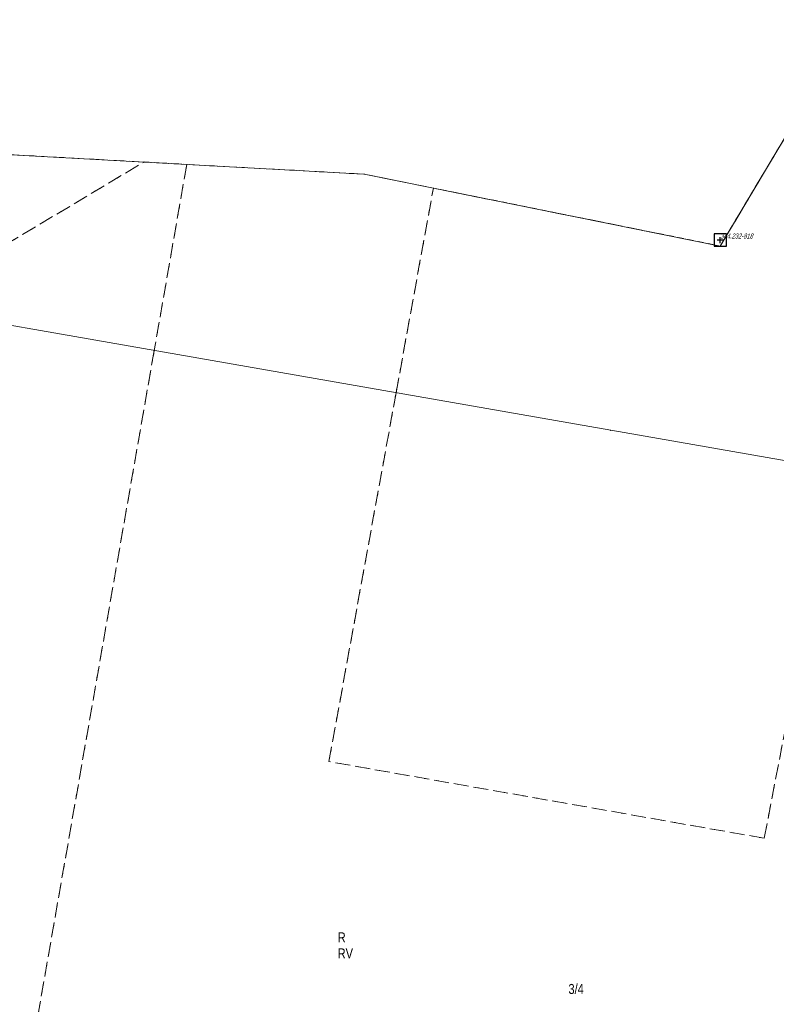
# Model space of a CAD drawing. Header units: inches. Extents: x 6497603 to 6502483, y 5925790 to 5934357.
# Tile 218 of 256: x 6500408 to 6500522, y 5927346 to 5927494. Entities that reach past the tile are written whole.
import ezdxf
from ezdxf.enums import TextEntityAlignment as Align

# ---------------------------------------------------------------- set-up
doc = ezdxf.new("R2010")
doc.units = ezdxf.units.IN
doc.header["$MEASUREMENT"] = 0
for name, pattern in [('219-1000', [0, 0]), ('egkk-1000', [3, 2.25, -0.75]), ('egug-1000', [1.5, 0.75, -0.75])]:
    doc.linetypes.add(name, pattern=pattern)
for name, color, linetype in [('203-punkt graniczny', 7, 'Continuous'), ('209-oznaczenie konturu klasyfikacyjnego', 7, 'Continuous'), ('210-oznaczenie konturu użytku gruntowego', 7, 'Continuous'), ('211-numer działki ewidencyjnej', 7, 'Continuous'), ('217-kontur klasyfikacyjny', 7, 'Continuous'), ('218-kontur użytku gruntowego', 7, 'Continuous'), ('219-działka ewidencyjna', 7, 'Continuous'), ('Szczegółowa osnowa geodezyjna pozioma', 7, 'Continuous'), ('Szczegółowa osnowa geodezyjna pozioma-Atr103', 7, 'Continuous')]:
    doc.layers.add(name, color=color, linetype=linetype)
doc.styles.get("Standard").update_dxf_attribs({"font": 'arial.ttf'})

# ---------------------------------------------------------------- blocks, each defined once
blk = doc.blocks.new('203')
at = {"linetype": 'Continuous', "lineweight": 0}
h = blk.add_hatch(color=0, dxfattribs=at)
edge = h.paths.add_edge_path()
edge.add_arc((0, 0), 0.09, 0, 360)
blk = doc.blocks.new('OSSP')
at = {"color": 0}
for p, q in [((-0.939, 0.938), (-0.939, -0.938)), ((-0.939, 0.938), (-0.939, -0.938)), ((0.936, 0.938), (-0.939, 0.938)), ((0.936, 0.938), (-0.939, 0.938)), ((0.45, 0), (-0.45, 0)), ((0.45, 0), (-0.45, 0)), ((0, -0.45), (0, 0.45)), ((0, -0.45), (0, 0.45)), ((0.936, -0.938), (0.936, 0.938)), ((0.936, -0.938), (0.936, 0.938)), ((-0.939, -0.938), (0.936, -0.938)), ((-0.939, -0.938), (0.936, -0.938))]:
    blk.add_line(p, q, dxfattribs=at)

msp = doc.modelspace()

# ---------------------------------------------------------------- linework, layer by layer
at = {"layer": '217-kontur klasyfikacyjny', "color": 3, "linetype": 'egkk-1000', "lineweight": 18, "flags": 128}
for points in [[(6500533.49, 5927493.65), (6500513.25, 5927459.73)], [(6500426.87, 5927472.32), (6500339.07, 5927477.15)], [(6500390.62, 5927450.68), (6500426.87, 5927472.32)], [(6500433.28, 5927471.96), (6500426.87, 5927472.32)], [(6500433.28, 5927471.96), (6500428.4, 5927444.07)], [(6500459.89, 5927470.5), (6500433.28, 5927471.96)], [(6500470.25, 5927468.41), (6500459.89, 5927470.5)], [(6500464.66, 5927437.74), (6500470.25, 5927468.41)], [(6500513.25, 5927459.73), (6500470.25, 5927468.41)], [(6500428.4, 5927444.07), (6500411.05, 5927344.91)], [(6500454.59, 5927382.47), (6500464.66, 5927437.74)], [(6500530.52, 5927426.23), (6500519.84, 5927370.98)], [(6500519.84, 5927370.98), (6500454.59, 5927382.47)]]:
    msp.add_lwpolyline(points, dxfattribs=at)
at = {"layer": '218-kontur użytku gruntowego', "color": 3, "linetype": 'egug-1000', "lineweight": 18, "flags": 128}
for points in [[(6500513.25, 5927459.73), (6500533.49, 5927493.65)], [(6500426.87, 5927472.32), (6500339.07, 5927477.15)], [(6500390.62, 5927450.68), (6500426.87, 5927472.32)], [(6500426.87, 5927472.32), (6500433.28, 5927471.96)], [(6500433.28, 5927471.96), (6500428.4, 5927444.07)], [(6500459.89, 5927470.5), (6500433.28, 5927471.96)], [(6500470.25, 5927468.41), (6500459.89, 5927470.5)], [(6500464.66, 5927437.74), (6500470.25, 5927468.41)], [(6500470.25, 5927468.41), (6500513.25, 5927459.73)], [(6500428.4, 5927444.07), (6500411.05, 5927344.91)], [(6500454.59, 5927382.47), (6500464.66, 5927437.74)], [(6500530.52, 5927426.23), (6500519.84, 5927370.98)], [(6500519.84, 5927370.98), (6500454.59, 5927382.47)]]:
    msp.add_lwpolyline(points, dxfattribs=at)
at = {"layer": '219-działka ewidencyjna', "color": 3, "linetype": '219-1000', "lineweight": 18, "flags": 128}
for points in [[(6500533.49, 5927493.65), (6500513.25, 5927459.73)], [(6500339.07, 5927477.15), (6500426.87, 5927472.32)], [(6500426.87, 5927472.32), (6500433.28, 5927471.96)], [(6500459.89, 5927470.5), (6500433.28, 5927471.96)], [(6500459.89, 5927470.5), (6500470.25, 5927468.41)], [(6500513.25, 5927459.73), (6500470.25, 5927468.41)], [(6500496.83, 5927432.11), (6500320.66, 5927462.92)], [(6500696.62, 5927397.22), (6500496.83, 5927432.11)]]:
    msp.add_lwpolyline(points, dxfattribs=at)

# ---------------------------------------------------------------- block references
at = {"layer": '203-punkt graniczny', "color": 7, "linetype": 'Continuous', "lineweight": 18}
for p in [(6500426.87, 5927472.32), (6500433.28, 5927471.96), (6500470.25, 5927468.41)]:
    msp.add_blockref('203', p, dxfattribs=at)
at = {"layer": '203-punkt graniczny', "color": 3, "linetype": 'Continuous', "lineweight": 18}
for p in [(6500459.89, 5927470.5), (6500513.25, 5927459.73), (6500496.83, 5927432.11)]:
    msp.add_blockref('203', p, dxfattribs=at)
at = {"layer": 'Szczegółowa osnowa geodezyjna pozioma', "color": 7, "linetype": 'Continuous', "lineweight": 13}
msp.add_blockref('OSSP', (6500513.26, 5927460.63), dxfattribs=at)

# ---------------------------------------------------------------- texts
at = {"layer": '209-oznaczenie konturu klasyfikacyjnego', "color": 3, "linetype": 'Continuous', "lineweight": 18, "width": 0.79}
msp.add_text('RV', height=1.5, dxfattribs=at).set_placement((6500455.9, 5927354.47), align=Align.TOP_LEFT)
at = {"layer": '210-oznaczenie konturu użytku gruntowego', "color": 3, "linetype": 'Continuous', "lineweight": 18, "width": 0.79}
msp.add_text('R', height=1.5, dxfattribs=at).set_placement((6500455.91, 5927355.37))
at = {"layer": '211-numer działki ewidencyjnej', "color": 3, "linetype": 'Continuous', "lineweight": 18, "width": 0.79}
msp.add_text('3/4', height=1.5, dxfattribs=at).set_placement((6500490.5, 5927349.14), align=Align.TOP_LEFT)
at = {"layer": 'Szczegółowa osnowa geodezyjna pozioma-Atr103', "color": 7, "oblique": 15, "width": 0.667}
msp.add_text('344.232-818', height=0.75, dxfattribs=at).set_placement((6500513.26, 5927460.63), align=Align.BOTTOM_LEFT)

doc.saveas('drawing.dxf')
